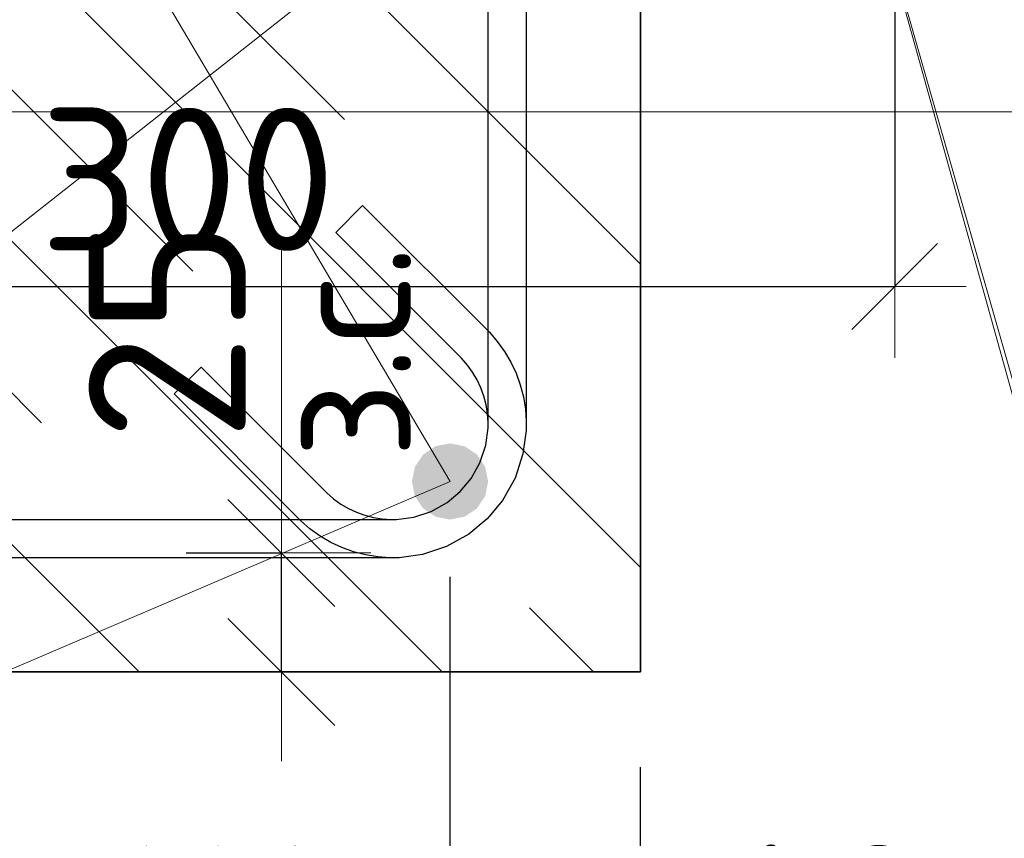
# Model space of a CAD drawing. Header units: metres. Extents: x -38 to 97, y -15 to 21.
# Tile 88 of 256: x 72.288 to 72.495, y 1.919 to 2.091. Entities that reach past the tile are written whole.
import ezdxf

# ---------------------------------------------------------------- set-up
doc = ezdxf.new("R2010")
doc.units = ezdxf.units.M
doc.header["$PDMODE"] = 65
for name, color, linetype, lineweight in [('XR$3$Размерная линия (1)', 7, 'Continuous', 13), ('XR$4$Арм.стержн. Хомут', 240, 'Continuous', 35), ('XR$4$Арм.стержн.горизонт. 1', 180, 'Continuous', 35), ('XR$4$ВК__отв в полу 1-2 эт', 220, 'Continuous', 25), ('XR$4$Размерная линия (1)', 7, 'Continuous', 13), ('XR$4$Размерная линия_ общее', 7, 'Continuous', 13), ('XR$5$Арм.стержн. Хомут', 240, 'Continuous', 35), ('XR$5$Арм.стержн.горизонт. 1', 180, 'Continuous', 35), ('XR$5$ВК__отв в полу 1-2 эт', 220, 'Continuous', 25), ('XR$5$Размерная линия (1)', 7, 'Continuous', 13), ('XR$5$Размерная линия_ общее', 7, 'Continuous', 13), ('XR$6$Текст_ примечание', 7, 'Continuous', 13)]:
    doc.layers.add(name, color=color, linetype=linetype, lineweight=lineweight)
doc.styles.add('ISOCPEUR', font='txt')
doc.dimstyles.new('DIMSTYLE_11', dxfattribs={"dimtxt": 0.033, "dimasz": 0.0375, "dimexe": 0, "dimexo": 0, "dimgap": 0.0165, "dimtad": 2, "dimdec": 0, "dimlfac": 1000, "dimrnd": 1, "dimzin": 12, "dimdsep": 46, "dimtxsty": 'ISOCPEUR', "dimblk1": 'ALL_ML_STRICH', "dimblk2": 'ALL_ML_STRICH', "dimsah": 1, "dimcen": 0, "dimclrd": 7, "dimclre": 256, "dimclrt": 7, "dimadec": 0, "dimazin": 0, "dimtfac": 1, "dimtdec": 0, "dimtix": 1, "dimtmove": 2, "dimatfit": 3, "dimfxl": 0, "dimtvp": 1.2, "dimtzin": 0, "dimlwd": 0, "dimlwe": -3, "dimarcsym": 0})
doc.dimstyles.new('DIMSTYLE_23', dxfattribs={"dimtxt": 0.03, "dimasz": 0.03, "dimexe": 0, "dimexo": 0, "dimgap": 0.015, "dimtad": 2, "dimdec": 0, "dimlfac": 1000, "dimrnd": 5, "dimzin": 12, "dimdsep": 46, "dimtxsty": 'ISOCPEUR', "dimblk1": 'ALL_ML_STRICH', "dimblk2": 'ALL_ML_STRICH', "dimsah": 1, "dimcen": 0, "dimclrd": 7, "dimclre": 256, "dimclrt": 7, "dimadec": 0, "dimazin": 0, "dimtfac": 1, "dimtdec": 0, "dimtix": 1, "dimtmove": 2, "dimatfit": 3, "dimfxl": 0, "dimtvp": 1.2, "dimtzin": 0, "dimlwd": 0, "dimlwe": -3, "dimarcsym": 0})
doc.dimstyles.new('DIMSTYLE_24', dxfattribs={"dimtxt": 0.03, "dimasz": 0.03, "dimexe": 0, "dimexo": 0, "dimgap": 0.015, "dimtad": 2, "dimdec": 0, "dimlfac": 1000, "dimrnd": 5, "dimzin": 12, "dimdsep": 46, "dimtxsty": 'ISOCPEUR', "dimblk1": 'ALL_ML_STRICH', "dimblk2": 'ALL_ML_STRICH', "dimsah": 1, "dimcen": 0, "dimclrd": 7, "dimclre": 256, "dimclrt": 7, "dimadec": 0, "dimazin": 0, "dimtfac": 1, "dimtdec": 0, "dimtix": 1, "dimtmove": 2, "dimatfit": 3, "dimfxl": 0, "dimtzin": 0, "dimlwd": 0, "dimlwe": -3, "dimarcsym": 0})
pattern_1 = [(135, (0, 0), (-0.031819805, -0.031819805), [0.4, -0.05, 0, -0.05]), (135, (-0.01591, -0.01591), (-0.031819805, -0.031819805), [0.8, -0.1, 0.1, -0.1])]

# ---------------------------------------------------------------- blocks, each defined once
blk = doc.blocks.new('ALL_ML_STRICH')
at = {"color": 0, "linetype": 'ByBlock', "lineweight": -2}
for p, q in [((0, -0.5), (0, 0.5)), ((-0.3, -0.3), (0.3, 0.3)), ((-1, 0), (0.5, 0))]:
    blk.add_line(p, q, dxfattribs=at)
blk = doc.blocks.new('*D237')
at = {"layer": 'DEFPOINTS', "color": 7, "linetype": 'Continuous', "lineweight": 13, "transparency": 33554687}
for p in [(72.17211, 2.18403), (72.47211, 2.18403), (72.17211, 2.03505)]:
    blk.add_point(p, dxfattribs=at)
at = {"layer": 'XR$3$Размерная линия (1)', "color": 9, "linetype": 'Continuous', "lineweight": -2, "true_color": 0xc7c7c7, "transparency": 33554687}
for p, q in [((72.17211, 2.16403), (72.17211, 2.03505)), ((72.47211, 2.16403), (72.47211, 2.03505))]:
    blk.add_line(p, q, dxfattribs=at)
at = {"layer": 'XR$3$Размерная линия (1)', "color": 7, "linetype": 'Continuous', "lineweight": -2, "transparency": 33554687}
blk.add_line((72.17211, 2.03505), (72.47211, 2.03505), dxfattribs=at)
at = {"layer": 'XR$3$Размерная линия (1)', "color": 7, "linetype": 'Continuous', "lineweight": 13, "transparency": 33554687, "xscale": 0.03, "yscale": 0.03, "zscale": 0.03, "rotation": 180}
blk.add_blockref('ALL_ML_STRICH', (72.17211, 2.03505), dxfattribs=at)
at = {"layer": 'XR$3$Размерная линия (1)', "color": 7, "linetype": 'Continuous', "lineweight": 13, "transparency": 33554687, "xscale": 0.03, "yscale": 0.03, "zscale": 0.03}
blk.add_blockref('ALL_ML_STRICH', (72.47211, 2.03505), dxfattribs=at)
at = {"layer": 'XR$3$Размерная линия (1)', "color": 7, "linetype": 'Continuous', "lineweight": 13, "transparency": 33554687, "insert": (72.32361, 2.05755), "char_height": 0.03, "width": 0.09, "attachment_point": 5, "style": 'ISOCPEUR'}
blk.add_mtext('\\A1;{300}', dxfattribs=at)
blk = doc.blocks.new('*D362')
at = {"layer": 'DEFPOINTS', "color": 7, "linetype": 'Continuous', "lineweight": 13, "transparency": 33554687}
for p in [(72.30327, 1.97911), (72.30827, 1.95411), (72.34326, 1.95411)]:
    blk.add_point(p, dxfattribs=at)
at = {"layer": 'XR$4$Размерная линия_ общее', "color": 253, "linetype": 'Continuous', "lineweight": -2, "true_color": 0xa0a0a0, "transparency": 33554687}
for p, q in [((72.32327, 1.97911), (72.34326, 1.97911)), ((72.32827, 1.95411), (72.34326, 1.95411))]:
    blk.add_line(p, q, dxfattribs=at)
at = {"layer": 'XR$4$Размерная линия_ общее', "color": 7, "linetype": 'Continuous', "lineweight": -2, "transparency": 33554687}
blk.add_line((72.34326, 1.95411), (72.34326, 1.97911), dxfattribs=at)
at = {"layer": 'XR$4$Размерная линия_ общее', "color": 7, "linetype": 'Continuous', "lineweight": 13, "transparency": 33554687, "xscale": 0.0375, "yscale": 0.0375, "zscale": 0.0375}
for p, rotation in [((72.34326, 1.97911), 90), ((72.34326, 1.95411), 270)]:
    blk.add_blockref('ALL_ML_STRICH', p, dxfattribs=dict(at, rotation=rotation))
at = {"layer": 'XR$4$Размерная линия_ общее', "color": 7, "linetype": 'Continuous', "lineweight": 13, "transparency": 33554687, "insert": (72.34347, 1.99889), "char_height": 0.027, "width": 0.00135, "attachment_point": 1, "rotation": 90, "line_spacing_factor": 0.60241, "style": 'ISOCPEUR'}
blk.add_mtext('з.с.', dxfattribs=at)
at = {"layer": 'XR$4$Размерная линия_ общее', "color": 7, "linetype": 'Continuous', "lineweight": 13, "transparency": 33554687, "insert": (72.31926, 2.02584), "char_height": 0.033, "width": 0.066, "attachment_point": 5, "rotation": 90, "style": 'ISOCPEUR'}
blk.add_mtext('\\A1;{25}', dxfattribs=at)
blk = doc.blocks.new('*D528')
at = {"layer": 'DEFPOINTS', "color": 7, "linetype": 'Continuous', "lineweight": 13, "transparency": 33554687}
for p in [(72.11861, 1.95411), (72.41861, 1.95411), (72.11861, 1.80512)]:
    blk.add_point(p, dxfattribs=at)
at = {"layer": 'XR$4$Размерная линия (1)', "color": 9, "linetype": 'Continuous', "lineweight": -2, "true_color": 0xc7c7c7, "transparency": 33554687}
for p, q in [((72.11861, 1.93411), (72.11861, 1.80512)), ((72.41861, 1.93411), (72.41861, 1.80512))]:
    blk.add_line(p, q, dxfattribs=at)
at = {"layer": 'XR$4$Размерная линия (1)', "color": 7, "linetype": 'Continuous', "lineweight": -2, "transparency": 33554687}
blk.add_line((72.11861, 1.80512), (72.41861, 1.80512), dxfattribs=at)
at = {"layer": 'XR$4$Размерная линия (1)', "color": 7, "linetype": 'Continuous', "lineweight": 13, "transparency": 33554687, "xscale": 0.03, "yscale": 0.03, "zscale": 0.03, "rotation": 180}
blk.add_blockref('ALL_ML_STRICH', (72.11861, 1.80512), dxfattribs=at)
at = {"layer": 'XR$4$Размерная линия (1)', "color": 7, "linetype": 'Continuous', "lineweight": 13, "transparency": 33554687, "xscale": 0.03, "yscale": 0.03, "zscale": 0.03}
blk.add_blockref('ALL_ML_STRICH', (72.41861, 1.80512), dxfattribs=at)
at = {"layer": 'XR$4$Размерная линия (1)', "color": 7, "linetype": 'Continuous', "lineweight": 13, "transparency": 33554687, "insert": (72.27011, 1.82762), "char_height": 0.03, "width": 0.09, "attachment_point": 5, "style": 'ISOCPEUR'}
blk.add_mtext('\\A1;{300}', dxfattribs=at)
blk = doc.blocks.new('*D531')
at = {"layer": 'DEFPOINTS', "color": 7, "linetype": 'Continuous', "lineweight": 13, "transparency": 33554687}
for p in [(72.26853, 1.99411), (72.37861, 1.99411), (72.26853, 1.88012)]:
    blk.add_point(p, dxfattribs=at)
at = {"layer": 'XR$4$Размерная линия (1)', "color": 9, "linetype": 'Continuous', "lineweight": -2, "true_color": 0xc7c7c7, "transparency": 33554687}
for p, q in [((72.26853, 1.97411), (72.26853, 1.88012)), ((72.37861, 1.97411), (72.37861, 1.88012))]:
    blk.add_line(p, q, dxfattribs=at)
at = {"layer": 'XR$4$Размерная линия (1)', "color": 7, "linetype": 'Continuous', "lineweight": -2, "transparency": 33554687}
blk.add_line((72.26853, 1.88012), (72.37861, 1.88012), dxfattribs=at)
at = {"layer": 'XR$4$Размерная линия (1)', "color": 7, "linetype": 'Continuous', "lineweight": 13, "transparency": 33554687, "xscale": 0.03, "yscale": 0.03, "zscale": 0.03, "rotation": 180}
blk.add_blockref('ALL_ML_STRICH', (72.26853, 1.88012), dxfattribs=at)
at = {"layer": 'XR$4$Размерная линия (1)', "color": 7, "linetype": 'Continuous', "lineweight": 13, "transparency": 33554687, "xscale": 0.03, "yscale": 0.03, "zscale": 0.03}
blk.add_blockref('ALL_ML_STRICH', (72.37861, 1.88012), dxfattribs=at)
at = {"layer": 'XR$4$Размерная линия (1)', "color": 7, "linetype": 'Continuous', "lineweight": 13, "transparency": 33554687, "insert": (72.33107, 1.90262), "char_height": 0.03, "width": 0.09, "attachment_point": 5, "style": 'ISOCPEUR'}
blk.add_mtext('\\A1;{110}', dxfattribs=at)
blk = doc.blocks.new('*D532')
at = {"layer": 'DEFPOINTS', "color": 7, "linetype": 'Continuous', "lineweight": 13, "transparency": 33554687}
for p in [(72.37861, 1.99411), (72.41861, 1.95411), (72.37861, 1.88012)]:
    blk.add_point(p, dxfattribs=at)
at = {"layer": 'XR$4$Размерная линия (1)', "color": 9, "linetype": 'Continuous', "lineweight": -2, "true_color": 0xc7c7c7, "transparency": 33554687}
for p, q in [((72.37861, 1.97411), (72.37861, 1.88012)), ((72.41861, 1.93411), (72.41861, 1.88012))]:
    blk.add_line(p, q, dxfattribs=at)
at = {"layer": 'XR$4$Размерная линия (1)', "color": 7, "linetype": 'Continuous', "lineweight": -2, "transparency": 33554687}
blk.add_line((72.37861, 1.88012), (72.41861, 1.88012), dxfattribs=at)
at = {"layer": 'XR$4$Размерная линия (1)', "color": 7, "linetype": 'Continuous', "lineweight": 13, "transparency": 33554687, "xscale": 0.03, "yscale": 0.03, "zscale": 0.03, "rotation": 180}
blk.add_blockref('ALL_ML_STRICH', (72.37861, 1.88012), dxfattribs=at)
at = {"layer": 'XR$4$Размерная линия (1)', "color": 7, "linetype": 'Continuous', "lineweight": 13, "transparency": 33554687, "xscale": 0.03, "yscale": 0.03, "zscale": 0.03}
blk.add_blockref('ALL_ML_STRICH', (72.41861, 1.88012), dxfattribs=at)
at = {"layer": 'XR$4$Размерная линия (1)', "color": 7, "linetype": 'Continuous', "lineweight": 13, "transparency": 33554687, "insert": (72.45742, 1.90281), "char_height": 0.03, "width": 0.06, "attachment_point": 5, "style": 'ISOCPEUR'}
blk.add_mtext('\\A1;{40}', dxfattribs=at)
blk = doc.blocks.new('*D639')
at = {"layer": 'DEFPOINTS', "color": 7, "linetype": 'Continuous', "lineweight": 13, "transparency": 33554687}
for p in [(72.30327, 1.97911), (72.30827, 1.95411), (72.34326, 1.95411)]:
    blk.add_point(p, dxfattribs=at)
at = {"layer": 'XR$5$Размерная линия_ общее', "color": 253, "linetype": 'Continuous', "lineweight": -2, "true_color": 0xa0a0a0, "transparency": 33554687}
for p, q in [((72.32327, 1.97911), (72.34326, 1.97911)), ((72.32827, 1.95411), (72.34326, 1.95411))]:
    blk.add_line(p, q, dxfattribs=at)
at = {"layer": 'XR$5$Размерная линия_ общее', "color": 7, "linetype": 'Continuous', "lineweight": -2, "transparency": 33554687}
blk.add_line((72.34326, 1.95411), (72.34326, 1.97911), dxfattribs=at)
at = {"layer": 'XR$5$Размерная линия_ общее', "color": 7, "linetype": 'Continuous', "lineweight": 13, "transparency": 33554687, "xscale": 0.0375, "yscale": 0.0375, "zscale": 0.0375}
for p, rotation in [((72.34326, 1.97911), 90), ((72.34326, 1.95411), 270)]:
    blk.add_blockref('ALL_ML_STRICH', p, dxfattribs=dict(at, rotation=rotation))
at = {"layer": 'XR$5$Размерная линия_ общее', "color": 7, "linetype": 'Continuous', "lineweight": 13, "transparency": 33554687, "insert": (72.34347, 1.99889), "char_height": 0.027, "width": 0.00135, "attachment_point": 1, "rotation": 90, "line_spacing_factor": 0.60241, "style": 'ISOCPEUR'}
blk.add_mtext('з.с.', dxfattribs=at)
at = {"layer": 'XR$5$Размерная линия_ общее', "color": 7, "linetype": 'Continuous', "lineweight": 13, "transparency": 33554687, "insert": (72.31926, 2.02584), "char_height": 0.033, "width": 0.066, "attachment_point": 5, "rotation": 90, "style": 'ISOCPEUR'}
blk.add_mtext('\\A1;{25}', dxfattribs=at)
blk = doc.blocks.new('*D875')
at = {"layer": 'DEFPOINTS', "color": 7, "linetype": 'Continuous', "lineweight": 13, "transparency": 33554687}
for p in [(72.11861, 1.95411), (72.41861, 1.95411), (72.11861, 1.80512)]:
    blk.add_point(p, dxfattribs=at)
at = {"layer": 'XR$5$Размерная линия (1)', "color": 9, "linetype": 'Continuous', "lineweight": -2, "true_color": 0xc7c7c7, "transparency": 33554687}
for p, q in [((72.11861, 1.93411), (72.11861, 1.80512)), ((72.41861, 1.93411), (72.41861, 1.80512))]:
    blk.add_line(p, q, dxfattribs=at)
at = {"layer": 'XR$5$Размерная линия (1)', "color": 7, "linetype": 'Continuous', "lineweight": -2, "transparency": 33554687}
blk.add_line((72.11861, 1.80512), (72.41861, 1.80512), dxfattribs=at)
at = {"layer": 'XR$5$Размерная линия (1)', "color": 7, "linetype": 'Continuous', "lineweight": 13, "transparency": 33554687, "xscale": 0.03, "yscale": 0.03, "zscale": 0.03, "rotation": 180}
blk.add_blockref('ALL_ML_STRICH', (72.11861, 1.80512), dxfattribs=at)
at = {"layer": 'XR$5$Размерная линия (1)', "color": 7, "linetype": 'Continuous', "lineweight": 13, "transparency": 33554687, "xscale": 0.03, "yscale": 0.03, "zscale": 0.03}
blk.add_blockref('ALL_ML_STRICH', (72.41861, 1.80512), dxfattribs=at)
at = {"layer": 'XR$5$Размерная линия (1)', "color": 7, "linetype": 'Continuous', "lineweight": 13, "transparency": 33554687, "insert": (72.27011, 1.82762), "char_height": 0.03, "width": 0.09, "attachment_point": 5, "style": 'ISOCPEUR'}
blk.add_mtext('\\A1;{300}', dxfattribs=at)
blk = doc.blocks.new('*D878')
at = {"layer": 'DEFPOINTS', "color": 7, "linetype": 'Continuous', "lineweight": 13, "transparency": 33554687}
for p in [(72.26853, 1.99411), (72.37861, 1.99411), (72.26853, 1.88012)]:
    blk.add_point(p, dxfattribs=at)
at = {"layer": 'XR$5$Размерная линия (1)', "color": 9, "linetype": 'Continuous', "lineweight": -2, "true_color": 0xc7c7c7, "transparency": 33554687}
for p, q in [((72.26853, 1.97411), (72.26853, 1.88012)), ((72.37861, 1.97411), (72.37861, 1.88012))]:
    blk.add_line(p, q, dxfattribs=at)
at = {"layer": 'XR$5$Размерная линия (1)', "color": 7, "linetype": 'Continuous', "lineweight": -2, "transparency": 33554687}
blk.add_line((72.26853, 1.88012), (72.37861, 1.88012), dxfattribs=at)
at = {"layer": 'XR$5$Размерная линия (1)', "color": 7, "linetype": 'Continuous', "lineweight": 13, "transparency": 33554687, "xscale": 0.03, "yscale": 0.03, "zscale": 0.03, "rotation": 180}
blk.add_blockref('ALL_ML_STRICH', (72.26853, 1.88012), dxfattribs=at)
at = {"layer": 'XR$5$Размерная линия (1)', "color": 7, "linetype": 'Continuous', "lineweight": 13, "transparency": 33554687, "xscale": 0.03, "yscale": 0.03, "zscale": 0.03}
blk.add_blockref('ALL_ML_STRICH', (72.37861, 1.88012), dxfattribs=at)
at = {"layer": 'XR$5$Размерная линия (1)', "color": 7, "linetype": 'Continuous', "lineweight": 13, "transparency": 33554687, "insert": (72.33107, 1.90262), "char_height": 0.03, "width": 0.09, "attachment_point": 5, "style": 'ISOCPEUR'}
blk.add_mtext('\\A1;{110}', dxfattribs=at)
blk = doc.blocks.new('*D879')
at = {"layer": 'DEFPOINTS', "color": 7, "linetype": 'Continuous', "lineweight": 13, "transparency": 33554687}
for p in [(72.37861, 1.99411), (72.41861, 1.95411), (72.37861, 1.88012)]:
    blk.add_point(p, dxfattribs=at)
at = {"layer": 'XR$5$Размерная линия (1)', "color": 9, "linetype": 'Continuous', "lineweight": -2, "true_color": 0xc7c7c7, "transparency": 33554687}
for p, q in [((72.37861, 1.97411), (72.37861, 1.88012)), ((72.41861, 1.93411), (72.41861, 1.88012))]:
    blk.add_line(p, q, dxfattribs=at)
at = {"layer": 'XR$5$Размерная линия (1)', "color": 7, "linetype": 'Continuous', "lineweight": -2, "transparency": 33554687}
blk.add_line((72.37861, 1.88012), (72.41861, 1.88012), dxfattribs=at)
at = {"layer": 'XR$5$Размерная линия (1)', "color": 7, "linetype": 'Continuous', "lineweight": 13, "transparency": 33554687, "xscale": 0.03, "yscale": 0.03, "zscale": 0.03, "rotation": 180}
blk.add_blockref('ALL_ML_STRICH', (72.37861, 1.88012), dxfattribs=at)
at = {"layer": 'XR$5$Размерная линия (1)', "color": 7, "linetype": 'Continuous', "lineweight": 13, "transparency": 33554687, "xscale": 0.03, "yscale": 0.03, "zscale": 0.03}
blk.add_blockref('ALL_ML_STRICH', (72.41861, 1.88012), dxfattribs=at)
at = {"layer": 'XR$5$Размерная линия (1)', "color": 7, "linetype": 'Continuous', "lineweight": 13, "transparency": 33554687, "insert": (72.45742, 1.90281), "char_height": 0.03, "width": 0.06, "attachment_point": 5, "style": 'ISOCPEUR'}
blk.add_mtext('\\A1;{40}', dxfattribs=at)

msp = doc.modelspace()

# ---------------------------------------------------------------- hatches: boundary and pattern name
at = {"linetype": 'Continuous', "lineweight": 13, "transparency": 33554687}
h = msp.add_hatch(dxfattribs=at)
h.set_pattern_fill('__________540', scale=0.015, style=0, pattern_type=2)
h.set_pattern_definition(pattern_1)
h.paths.add_polyline_path([(72.41868, 2.11411), (72.11868, 2.11411), (72.11868, 1.95411), (72.41868, 1.95411)], flags=0)
h = msp.add_hatch(dxfattribs=at)
h.set_pattern_fill('__________540', scale=0.015, style=0, pattern_type=2)
h.set_pattern_definition(pattern_1)
h.paths.add_polyline_path([(72.41868, 2.11411), (72.11868, 2.11411), (72.11868, 1.95411), (72.41868, 1.95411)], flags=0)
at = {"layer": 'XR$4$Арм.стержн.горизонт. 1', "linetype": 'Continuous', "lineweight": 50, "transparency": 33554687}
msp.add_hatch(color=7, dxfattribs=at).paths.add_polyline_path([(72.38668, 1.99411), (72.38607, 1.99717), (72.38434, 1.99977), (72.38174, 2.0015), (72.37868, 2.00211), (72.37562, 2.0015), (72.37303, 1.99977), (72.37129, 1.99717), (72.37068, 1.99411), (72.37129, 1.99105), (72.37303, 1.98845), (72.37562, 1.98672), (72.37868, 1.98611), (72.38174, 1.98672), (72.38434, 1.98845), (72.38607, 1.99105)])
at = {"layer": 'XR$5$Арм.стержн.горизонт. 1', "linetype": 'Continuous', "lineweight": 50, "transparency": 33554687}
msp.add_hatch(color=7, dxfattribs=at).paths.add_polyline_path([(72.38668, 1.99411), (72.38607, 1.99717), (72.38434, 1.99977), (72.38174, 2.0015), (72.37868, 2.00211), (72.37562, 2.0015), (72.37303, 1.99977), (72.37129, 1.99717), (72.37068, 1.99411), (72.37129, 1.99105), (72.37303, 1.98845), (72.37562, 1.98672), (72.37868, 1.98611), (72.38174, 1.98672), (72.38434, 1.98845), (72.38607, 1.99105)])

# ---------------------------------------------------------------- linework, layer by layer
at = {"color": 7, "linetype": 'Continuous', "lineweight": 35, "transparency": 33554687}
for p, q in [((72.41868, 1.95411), (72.41868, 2.11411)), ((72.41868, 1.95411), (72.41868, 2.11411)), ((72.11868, 1.95411), (72.41868, 1.95411)), ((72.11868, 1.95411), (72.41868, 1.95411))]:
    msp.add_line(p, q, dxfattribs=at)
at = {"color": 7, "linetype": 'Continuous', "lineweight": 13, "transparency": 33554687}
msp.add_line((72.34326, 1.97911), (72.34326, 2.04311), dxfattribs=at)
msp.add_line((72.34326, 1.97911), (72.34326, 2.04311), dxfattribs=at)
at = {"layer": 'XR$4$Арм.стержн. Хомут', "color": 40, "linetype": 'Continuous', "lineweight": 25, "transparency": 33554687}
for points in [[(72.39468, 2.26043), (72.39468, 2.00479), (72.394, 1.99991), (72.39233, 1.99483), (72.38971, 1.99015), (72.38649, 1.9863), (72.38264, 1.98308), (72.37797, 1.98047), (72.37289, 1.97879), (72.36801, 1.97811), (72.36602, 1.97811), (72.3635, 1.97829), (72.36092, 1.97871), (72.35839, 1.97936), (72.35597, 1.98024), (72.35364, 1.98133), (72.35138, 1.98266), (72.34926, 1.98419), (72.34735, 1.98584), (72.32072, 2.01248), (72.32638, 2.01813)], [(72.39468, 2.26043), (72.39468, 2.00479), (72.394, 1.99991), (72.39233, 1.99483), (72.38971, 1.99015), (72.38649, 1.9863), (72.38264, 1.98308), (72.37797, 1.98047), (72.37289, 1.97879), (72.36801, 1.97811), (72.36602, 1.97811), (72.3635, 1.97829), (72.36092, 1.97871), (72.35839, 1.97936), (72.35597, 1.98024), (72.35364, 1.98133), (72.35138, 1.98266), (72.34926, 1.98419), (72.34735, 1.98584), (72.32072, 2.01248), (72.32638, 2.01813)], [(72.32638, 2.01813), (72.35281, 1.9917), (72.35423, 1.99046), (72.35576, 1.98937), (72.35737, 1.98842), (72.35903, 1.98764), (72.36076, 1.98701), (72.36257, 1.98654), (72.36442, 1.98624), (72.3663, 1.98611), (72.36745, 1.98611), (72.37107, 1.98661), (72.37473, 1.98782), (72.37808, 1.9897), (72.38081, 1.99198), (72.38309, 1.99471), (72.38497, 1.99806), (72.38618, 2.00173), (72.38668, 2.00534), (72.38668, 2.25988)], [(72.32638, 2.01813), (72.35281, 1.9917), (72.35423, 1.99046), (72.35576, 1.98937), (72.35737, 1.98842), (72.35903, 1.98764), (72.36076, 1.98701), (72.36257, 1.98654), (72.36442, 1.98624), (72.3663, 1.98611), (72.36745, 1.98611), (72.37107, 1.98661), (72.37473, 1.98782), (72.37808, 1.9897), (72.38081, 1.99198), (72.38309, 1.99471), (72.38497, 1.99806), (72.38618, 2.00173), (72.38668, 2.00534), (72.38668, 2.25988)], [(72.16988, 1.98611), (72.36745, 1.98611), (72.37107, 1.98661), (72.37473, 1.98782), (72.37808, 1.9897), (72.38081, 1.99198), (72.38309, 1.99471), (72.38497, 1.99806), (72.38618, 2.00173), (72.38668, 2.00534), (72.38668, 2.00649), (72.38655, 2.00837), (72.38625, 2.01023), (72.38578, 2.01204), (72.38516, 2.01376), (72.38438, 2.01543), (72.38343, 2.01704), (72.38233, 2.01856), (72.3811, 2.01998), (72.35466, 2.04642), (72.36032, 2.05207), (72.38695, 2.02544), (72.38861, 2.02353), (72.39014, 2.02141), (72.39146, 2.01916), (72.39256, 2.01683), (72.39343, 2.01441), (72.39409, 2.01187), (72.39451, 2.0093), (72.39468, 2.00678), (72.39468, 2.00479), (72.394, 1.99991), (72.39233, 1.99483), (72.38971, 1.99015), (72.38649, 1.9863), (72.38264, 1.98308), (72.37797, 1.98047), (72.37289, 1.97879), (72.36801, 1.97811), (72.16932, 1.97811)], [(72.16988, 1.98611), (72.36745, 1.98611), (72.37107, 1.98661), (72.37473, 1.98782), (72.37808, 1.9897), (72.38081, 1.99198), (72.38309, 1.99471), (72.38497, 1.99806), (72.38618, 2.00173), (72.38668, 2.00534), (72.38668, 2.00649), (72.38655, 2.00837), (72.38625, 2.01023), (72.38578, 2.01204), (72.38516, 2.01376), (72.38438, 2.01543), (72.38343, 2.01704), (72.38233, 2.01856), (72.3811, 2.01998), (72.35466, 2.04642), (72.36032, 2.05207), (72.38695, 2.02544), (72.38861, 2.02353), (72.39014, 2.02141), (72.39146, 2.01916), (72.39256, 2.01683), (72.39343, 2.01441), (72.39409, 2.01187), (72.39451, 2.0093), (72.39468, 2.00678), (72.39468, 2.00479), (72.394, 1.99991), (72.39233, 1.99483), (72.38971, 1.99015), (72.38649, 1.9863), (72.38264, 1.98308), (72.37797, 1.98047), (72.37289, 1.97879), (72.36801, 1.97811), (72.16932, 1.97811)]]:
    msp.add_lwpolyline(points, dxfattribs=at)
at = {"layer": 'XR$4$Арм.стержн.горизонт. 1', "color": 7, "linetype": 'Continuous', "lineweight": 13, "transparency": 33554687}
for q in [(72.37868, 2.11911), (72.37868, 1.99411)]:
    msp.add_line((72.03093, 1.84538), q, dxfattribs=at)
at = {"layer": 'XR$4$ВК__отв в полу 1-2 эт', "color": 7, "linetype": 'Continuous', "lineweight": 13, "transparency": 33554687}
msp.add_line((72.45868, 2.14911), (72.52124, 1.92985), dxfattribs=at)
at = {"layer": 'XR$5$Арм.стержн. Хомут', "color": 40, "linetype": 'Continuous', "lineweight": 25, "transparency": 33554687}
for points in [[(72.39468, 2.26043), (72.39468, 2.00479), (72.394, 1.99991), (72.39233, 1.99483), (72.38971, 1.99015), (72.38649, 1.9863), (72.38264, 1.98308), (72.37797, 1.98047), (72.37289, 1.97879), (72.36801, 1.97811), (72.36602, 1.97811), (72.3635, 1.97829), (72.36092, 1.97871), (72.35839, 1.97936), (72.35597, 1.98024), (72.35364, 1.98133), (72.35138, 1.98266), (72.34926, 1.98419), (72.34735, 1.98584), (72.32072, 2.01248), (72.32638, 2.01813)], [(72.39468, 2.26043), (72.39468, 2.00479), (72.394, 1.99991), (72.39233, 1.99483), (72.38971, 1.99015), (72.38649, 1.9863), (72.38264, 1.98308), (72.37797, 1.98047), (72.37289, 1.97879), (72.36801, 1.97811), (72.36602, 1.97811), (72.3635, 1.97829), (72.36092, 1.97871), (72.35839, 1.97936), (72.35597, 1.98024), (72.35364, 1.98133), (72.35138, 1.98266), (72.34926, 1.98419), (72.34735, 1.98584), (72.32072, 2.01248), (72.32638, 2.01813)], [(72.32638, 2.01813), (72.35281, 1.9917), (72.35423, 1.99046), (72.35576, 1.98937), (72.35737, 1.98842), (72.35903, 1.98764), (72.36076, 1.98701), (72.36257, 1.98654), (72.36442, 1.98624), (72.3663, 1.98611), (72.36745, 1.98611), (72.37107, 1.98661), (72.37473, 1.98782), (72.37808, 1.9897), (72.38081, 1.99198), (72.38309, 1.99471), (72.38497, 1.99806), (72.38618, 2.00173), (72.38668, 2.00534), (72.38668, 2.25988)], [(72.32638, 2.01813), (72.35281, 1.9917), (72.35423, 1.99046), (72.35576, 1.98937), (72.35737, 1.98842), (72.35903, 1.98764), (72.36076, 1.98701), (72.36257, 1.98654), (72.36442, 1.98624), (72.3663, 1.98611), (72.36745, 1.98611), (72.37107, 1.98661), (72.37473, 1.98782), (72.37808, 1.9897), (72.38081, 1.99198), (72.38309, 1.99471), (72.38497, 1.99806), (72.38618, 2.00173), (72.38668, 2.00534), (72.38668, 2.25988)], [(72.16988, 1.98611), (72.36745, 1.98611), (72.37107, 1.98661), (72.37473, 1.98782), (72.37808, 1.9897), (72.38081, 1.99198), (72.38309, 1.99471), (72.38497, 1.99806), (72.38618, 2.00173), (72.38668, 2.00534), (72.38668, 2.00649), (72.38655, 2.00837), (72.38625, 2.01023), (72.38578, 2.01204), (72.38516, 2.01376), (72.38438, 2.01543), (72.38343, 2.01704), (72.38233, 2.01856), (72.3811, 2.01998), (72.35466, 2.04642), (72.36032, 2.05207), (72.38695, 2.02544), (72.38861, 2.02353), (72.39014, 2.02141), (72.39146, 2.01916), (72.39256, 2.01683), (72.39343, 2.01441), (72.39409, 2.01187), (72.39451, 2.0093), (72.39468, 2.00678), (72.39468, 2.00479), (72.394, 1.99991), (72.39233, 1.99483), (72.38971, 1.99015), (72.38649, 1.9863), (72.38264, 1.98308), (72.37797, 1.98047), (72.37289, 1.97879), (72.36801, 1.97811), (72.16932, 1.97811)], [(72.16988, 1.98611), (72.36745, 1.98611), (72.37107, 1.98661), (72.37473, 1.98782), (72.37808, 1.9897), (72.38081, 1.99198), (72.38309, 1.99471), (72.38497, 1.99806), (72.38618, 2.00173), (72.38668, 2.00534), (72.38668, 2.00649), (72.38655, 2.00837), (72.38625, 2.01023), (72.38578, 2.01204), (72.38516, 2.01376), (72.38438, 2.01543), (72.38343, 2.01704), (72.38233, 2.01856), (72.3811, 2.01998), (72.35466, 2.04642), (72.36032, 2.05207), (72.38695, 2.02544), (72.38861, 2.02353), (72.39014, 2.02141), (72.39146, 2.01916), (72.39256, 2.01683), (72.39343, 2.01441), (72.39409, 2.01187), (72.39451, 2.0093), (72.39468, 2.00678), (72.39468, 2.00479), (72.394, 1.99991), (72.39233, 1.99483), (72.38971, 1.99015), (72.38649, 1.9863), (72.38264, 1.98308), (72.37797, 1.98047), (72.37289, 1.97879), (72.36801, 1.97811), (72.16932, 1.97811)]]:
    msp.add_lwpolyline(points, dxfattribs=at)
at = {"layer": 'XR$5$Арм.стержн.горизонт. 1', "color": 7, "linetype": 'Continuous', "lineweight": 13, "transparency": 33554687}
msp.add_line((72.12942, 2.4154), (72.37868, 1.99411), dxfattribs=at)
at = {"layer": 'XR$5$ВК__отв в полу 1-2 эт', "color": 7, "linetype": 'Continuous', "lineweight": 13, "transparency": 33554687}
msp.add_line((72.45868, 2.14911), (72.51806, 1.936), dxfattribs=at)
at = {"layer": 'XR$6$Текст_ примечание', "color": 7, "linetype": 'Continuous', "lineweight": 13, "transparency": 33554687}
msp.add_line((86.41979, 2.07171), (67.91979, 2.07171), dxfattribs=at)

# ---------------------------------------------------------------- dimensions: what is measured, and where the dimension line sits
at = {"layer": 'XR$3$Размерная линия (1)', "color": 7, "linetype": 'Continuous', "lineweight": 13, "transparency": 33554687}
dim = msp.add_linear_dim(base=(72.47211, 2.03505), p1=(72.17211, 2.16403), p2=(72.47211, 2.16403), dimstyle='DIMSTYLE_24', override={"dimpost": '<>', "dimclrd": 7, "dimclre": 9, "dimclrt": 7, "dimlwd": 0, "dimlwe": 65533}, dxfattribs=at)
dim.commit()
dim.dimension.update_dxf_attribs({"geometry": '*D237', "text_midpoint": (72.32361, 2.05755), "dimtype": 160})
at = {"layer": 'XR$4$Размерная линия (1)', "color": 7, "linetype": 'Continuous', "lineweight": 13, "transparency": 33554687}
for base, p1, p2, dimstyle, picture, middle in [((72.37861, 1.88012), (72.26853, 1.97411), (72.37861, 1.97411), 'DIMSTYLE_24', '*D531', (72.33107, 1.90262)), ((72.41861, 1.88012), (72.37861, 1.97411), (72.41861, 1.93411), 'DIMSTYLE_23', '*D532', (72.45742, 1.90281)), ((72.41861, 1.80512), (72.11861, 1.93411), (72.41861, 1.93411), 'DIMSTYLE_24', '*D528', (72.27011, 1.82762))]:
    dim = msp.add_linear_dim(base=base, p1=p1, p2=p2, dimstyle=dimstyle, override={"dimpost": '<>', "dimclrd": 7, "dimclre": 9, "dimclrt": 7, "dimlwd": 0, "dimlwe": 65533}, dxfattribs=at)
    dim.commit()
    dim.dimension.update_dxf_attribs({"geometry": picture, "text_midpoint": middle, "dimtype": 160})
at = {"layer": 'XR$4$Размерная линия_ общее', "color": 7, "linetype": 'Continuous', "lineweight": 13, "transparency": 33554687}
dim = msp.add_linear_dim(base=(72.34326, 1.97911), p1=(72.32827, 1.95411), p2=(72.32327, 1.97911), angle=90, text='<>\\Xз.с.', dimstyle='DIMSTYLE_11', override={"dimpost": '<>', "dimclrd": 7, "dimclre": 253, "dimclrt": 7, "dimlwd": 0, "dimlwe": 65533}, dxfattribs=at)
dim.commit()
dim.dimension.update_dxf_attribs({"geometry": '*D362', "text_midpoint": (72.31926, 2.02584), "dimtype": 160})
at = {"layer": 'XR$5$Размерная линия (1)', "color": 7, "linetype": 'Continuous', "lineweight": 13, "transparency": 33554687}
for base, p1, p2, dimstyle, picture, middle in [((72.37861, 1.88012), (72.26853, 1.97411), (72.37861, 1.97411), 'DIMSTYLE_24', '*D878', (72.33107, 1.90262)), ((72.41861, 1.88012), (72.37861, 1.97411), (72.41861, 1.93411), 'DIMSTYLE_23', '*D879', (72.45742, 1.90281)), ((72.41861, 1.80512), (72.11861, 1.93411), (72.41861, 1.93411), 'DIMSTYLE_24', '*D875', (72.27011, 1.82762))]:
    dim = msp.add_linear_dim(base=base, p1=p1, p2=p2, dimstyle=dimstyle, override={"dimpost": '<>', "dimclrd": 7, "dimclre": 9, "dimclrt": 7, "dimlwd": 0, "dimlwe": 65533}, dxfattribs=at)
    dim.commit()
    dim.dimension.update_dxf_attribs({"geometry": picture, "text_midpoint": middle, "dimtype": 160})
at = {"layer": 'XR$5$Размерная линия_ общее', "color": 7, "linetype": 'Continuous', "lineweight": 13, "transparency": 33554687}
dim = msp.add_linear_dim(base=(72.34326, 1.97911), p1=(72.32827, 1.95411), p2=(72.32327, 1.97911), angle=90, text='<>\\Xз.с.', dimstyle='DIMSTYLE_11', override={"dimpost": '<>', "dimclrd": 7, "dimclre": 253, "dimclrt": 7, "dimlwd": 0, "dimlwe": 65533}, dxfattribs=at)
dim.commit()
dim.dimension.update_dxf_attribs({"geometry": '*D639', "text_midpoint": (72.31926, 2.02584), "dimtype": 160})

doc.saveas('drawing.dxf')
